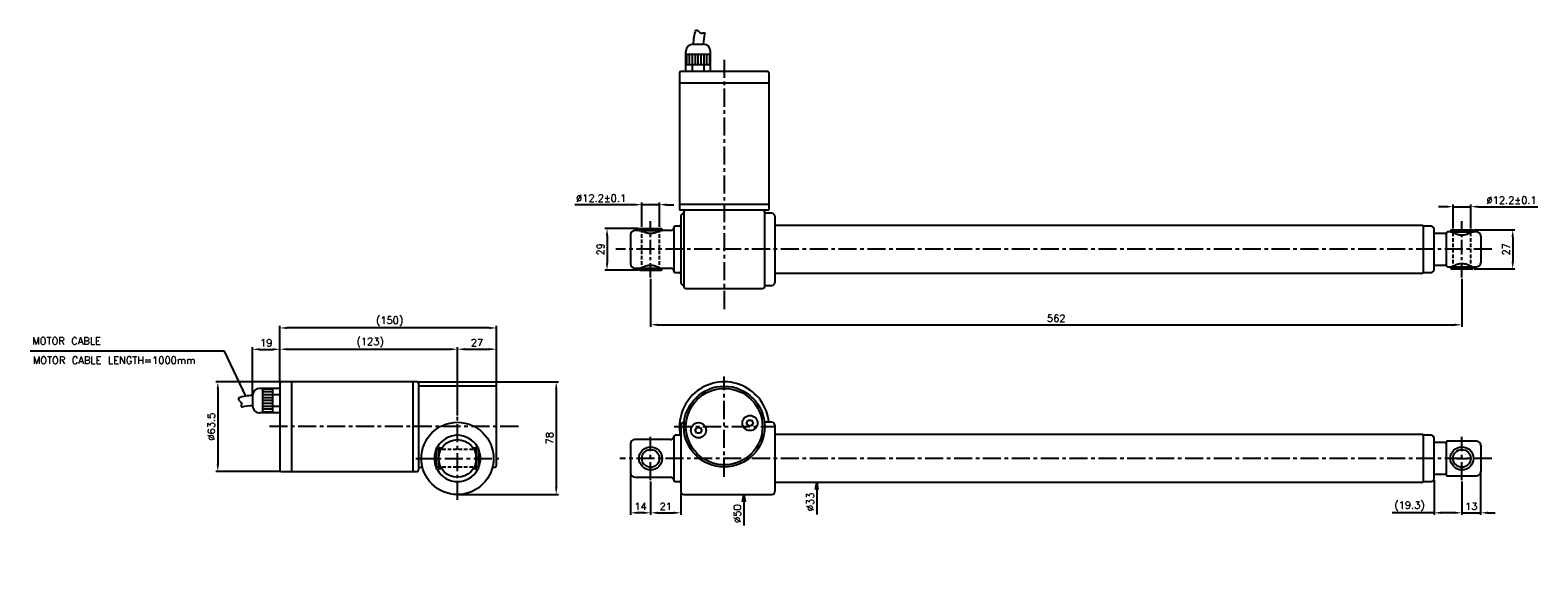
# Model space of a CAD drawing. Extents: x -172 to 873, y 62 to 433.
import ezdxf

# ---------------------------------------------------------------- set-up
doc = ezdxf.new("R2010")
doc.units = 0
doc.header["$LTSCALE"] = 10
doc.header["$MEASUREMENT"] = 0
doc.header["$PDMODE"] = 3
doc.linetypes.add('CENTER', pattern=[2, 1.25, -0.25, 0.25, -0.25])
doc.linetypes.add('HIDDEN', pattern=[0.375, 0.25, -0.125])
doc.layers.get('0').update_dxf_attribs({"linetype": 'CONTINUOUS'})
doc.layers.get('DEFPOINTS').update_dxf_attribs({"linetype": 'CONTINUOUS'})
for name, color, linetype in [('CE', 7, 'CENTER'), ('DIM', 7, 'CONTINUOUS'), ('HIDDEN', 7, 'HIDDEN')]:
    doc.layers.add(name, color=color, linetype=linetype)
doc.styles.get("Standard").update_dxf_attribs({"font": 'txt.shx'})
doc.dimstyles.new('FU-2D', dxfattribs={"dimtxt": 2, "dimasz": 2, "dimexe": 1.5, "dimexo": 1, "dimgap": 0.8, "dimtad": 1, "dimdec": 3, "dimtxsty": 'STANDARD', "dimblk1": 'OPEN', "dimblk2": 'OPEN', "dimsah": 1, "dimcen": -1.5, "dimclrd": 256, "dimclre": 256, "dimclrt": 256, "dimazin": 3, "dimtp": 0.3, "dimtfac": 0.8, "dimtmove": 0, "dimatfit": 3, "dimtolj": 1})

# ---------------------------------------------------------------- blocks, each defined once
blk = doc.blocks.new('_OPEN')
at = {"color": 0, "linetype": 'BYBLOCK'}
for p, q in [((-1, 0.17), (0, 0)), ((0, 0), (-1, -0.17)), ((0, 0), (-1, 0))]:
    blk.add_line(p, q, dxfattribs=at)
blk = doc.blocks.new('*D1')
at = {"layer": 'DEFPOINTS', "color": 0}
for p in [(322.6, 111.7), (342, 111.7), (339.4, 61.7)]:
    blk.add_point(p, dxfattribs=at)
at = {"layer": 'DIM'}
blk.add_line((322.6, 106.7), (322.6, 90.2), dxfattribs=at)
at = {"layer": 'DIM', "xscale": 5, "yscale": 5, "zscale": 5, "rotation": 90}
blk.add_blockref('_OPEN', (322.6, 111.7), dxfattribs=at)
at = {"layer": 'DIM', "insert": (318.1, 98.5), "char_height": 5, "attachment_point": 5, "rotation": 90}
blk.add_mtext('\\A1;%%c50', dxfattribs=at)
blk = doc.blocks.new('*D2')
at = {"layer": 'DEFPOINTS', "color": 0}
for p in [(344.8, 120.2), (373.1, 120.2), (344.8, 87.2)]:
    blk.add_point(p, dxfattribs=at)
at = {"layer": 'DIM'}
blk.add_line((373.1, 115.2), (373.1, 97.9), dxfattribs=at)
at = {"layer": 'DIM', "xscale": 5, "yscale": 5, "zscale": 5, "rotation": 90}
blk.add_blockref('_OPEN', (373.1, 120.2), dxfattribs=at)
at = {"layer": 'DIM', "insert": (368.6, 106.6), "char_height": 5, "attachment_point": 5, "rotation": 90}
blk.add_mtext('\\A1;%%c33', dxfattribs=at)
blk = doc.blocks.new('*D3')
at = {"layer": 'DEFPOINTS', "color": 0}
for p in [(258, 121.7), (279, 113.7), (279, 99.1)]:
    blk.add_point(p, dxfattribs=at)
at = {"layer": 'DIM'}
for p, q in [((258, 120.7), (258, 97.6)), ((279, 112.7), (279, 97.6)), ((263, 99.1), (274, 99.1))]:
    blk.add_line(p, q, dxfattribs=at)
for points in [[(263, 99.9), (263, 98.3), (258, 99.1)], [(274, 99.9), (274, 98.3), (279, 99.1)]]:
    blk.add_solid(points, dxfattribs=at)
at = {"layer": 'DIM', "insert": (268.5, 103.6), "char_height": 5, "attachment_point": 5}
blk.add_mtext('21', dxfattribs=at)
blk = doc.blocks.new('*D4')
at = {"layer": 'DEFPOINTS', "color": 0}
for p in [(244, 126.7), (258, 121.7), (244, 99.1)]:
    blk.add_point(p, dxfattribs=at)
at = {"layer": 'DIM'}
for p, q in [((244, 125.7), (244, 97.6)), ((258, 120.7), (258, 97.6)), ((253, 99.1), (249, 99.1))]:
    blk.add_line(p, q, dxfattribs=at)
for points in [[(249, 99.9), (249, 98.3), (244, 99.1)], [(253, 99.9), (253, 98.3), (258, 99.1)]]:
    blk.add_solid(points, dxfattribs=at)
at = {"layer": 'DIM', "insert": (251, 103.6), "char_height": 5, "attachment_point": 5}
blk.add_mtext('14', dxfattribs=at)
blk = doc.blocks.new('*D5')
at = {"layer": 'DEFPOINTS', "color": 0}
for p in [(833, 127.7), (820, 121.7), (833, 99.1)]:
    blk.add_point(p, dxfattribs=at)
at = {"layer": 'DIM'}
for p, q in [((833, 126.7), (833, 97.6)), ((820, 120.7), (820, 97.6)), ((815, 99.1), (810, 99.1)), ((820, 99.1), (833, 99.1)), ((838, 99.1), (843, 99.1))]:
    blk.add_line(p, q, dxfattribs=at)
for points in [[(815, 99.9), (815, 98.3), (820, 99.1)], [(838, 99.9), (838, 98.3), (833, 99.1)]]:
    blk.add_solid(points, dxfattribs=at)
at = {"layer": 'DIM', "insert": (826.5, 103.6), "char_height": 5, "attachment_point": 5}
blk.add_mtext('13', dxfattribs=at)
blk = doc.blocks.new('*D6')
at = {"layer": 'DEFPOINTS', "color": 0}
for p in [(800.7, 122.7), (820, 121.7), (820, 99.1)]:
    blk.add_point(p, dxfattribs=at)
at = {"layer": 'DIM'}
for p, q in [((800.7, 121.7), (800.7, 97.6)), ((820, 120.7), (820, 97.6)), ((800.7, 99.1), (771.7, 99.1)), ((815, 99.1), (805.7, 99.1))]:
    blk.add_line(p, q, dxfattribs=at)
for points in [[(805.7, 99.9), (805.7, 98.3), (800.7, 99.1)], [(815, 99.9), (815, 98.3), (820, 99.1)]]:
    blk.add_solid(points, dxfattribs=at)
at = {"layer": 'DIM', "insert": (783.7, 103.6), "char_height": 5, "attachment_point": 5}
blk.add_mtext('(19.3)', dxfattribs=at)
blk = doc.blocks.new('*D7')
at = {"layer": 'DEFPOINTS', "color": 0}
for p in [(827.5, 294.9), (827.5, 267.9), (855.2, 267.9)]:
    blk.add_point(p, dxfattribs=at)
at = {"layer": 'DIM'}
for p, q in [((828.5, 294.9), (856.7, 294.9)), ((855.2, 289.9), (855.2, 272.9)), ((828.5, 267.9), (856.7, 267.9))]:
    blk.add_line(p, q, dxfattribs=at)
for points in [[(854.4, 289.9), (856, 289.9), (855.2, 294.9)], [(854.4, 272.9), (856, 272.9), (855.2, 267.9)]]:
    blk.add_solid(points, dxfattribs=at)
at = {"layer": 'DIM', "insert": (850.7, 281.4), "char_height": 5, "attachment_point": 5, "rotation": 90}
blk.add_mtext('27', dxfattribs=at)
blk = doc.blocks.new('*D8')
at = {"layer": 'DEFPOINTS', "color": 0}
for p in [(826.1, 310.9), (813.9, 294.9), (826.1, 294.9)]:
    blk.add_point(p, dxfattribs=at)
at = {"layer": 'DIM'}
for p, q in [((808.9, 310.9), (803.9, 310.9)), ((813.9, 295.9), (813.9, 312.4)), ((813.9, 310.9), (826.1, 310.9)), ((826.1, 295.9), (826.1, 312.4)), ((831.1, 310.9), (872.6, 310.9))]:
    blk.add_line(p, q, dxfattribs=at)
for points in [[(808.9, 311.7), (808.9, 310.1), (813.9, 310.9)], [(831.1, 311.7), (831.1, 310.1), (826.1, 310.9)]]:
    blk.add_solid(points, dxfattribs=at)
at = {"layer": 'DIM', "insert": (854.4, 315.4), "char_height": 5, "attachment_point": 5}
blk.add_mtext('%%c12.2%%p0.1', dxfattribs=at)
blk = doc.blocks.new('*D9')
at = {"layer": 'DEFPOINTS', "color": 0}
for p in [(264.1, 312.3), (251.9, 295.9), (264.1, 295.9)]:
    blk.add_point(p, dxfattribs=at)
at = {"layer": 'DIM'}
for p, q in [((251.9, 296.9), (251.9, 313.8)), ((264.1, 296.9), (264.1, 313.8)), ((246.9, 312.3), (205.4, 312.3)), ((264.1, 312.3), (251.9, 312.3)), ((269.1, 312.3), (274.1, 312.3))]:
    blk.add_line(p, q, dxfattribs=at)
for points in [[(246.9, 313.1), (246.9, 311.5), (251.9, 312.3)], [(269.1, 313.1), (269.1, 311.5), (264.1, 312.3)]]:
    blk.add_solid(points, dxfattribs=at)
at = {"layer": 'DIM', "insert": (223.7, 316.8), "char_height": 5, "attachment_point": 5}
blk.add_mtext('%%c12.2%%p0.1', dxfattribs=at)
blk = doc.blocks.new('*D10')
at = {"layer": 'DEFPOINTS', "color": 0}
for p in [(250.5, 295.9), (227.8, 266.9), (250.5, 266.9)]:
    blk.add_point(p, dxfattribs=at)
at = {"layer": 'DIM'}
for p, q in [((249.5, 295.9), (226.3, 295.9)), ((227.8, 290.9), (227.8, 271.9)), ((249.5, 266.9), (226.3, 266.9))]:
    blk.add_line(p, q, dxfattribs=at)
for points in [[(227, 290.9), (228.6, 290.9), (227.8, 295.9)], [(227, 271.9), (228.6, 271.9), (227.8, 266.9)]]:
    blk.add_solid(points, dxfattribs=at)
at = {"layer": 'DIM', "insert": (223.3, 281.4), "char_height": 5, "attachment_point": 5, "rotation": 90}
blk.add_mtext('29', dxfattribs=at)
blk = doc.blocks.new('*D11')
at = {"layer": 'DEFPOINTS', "color": 0}
for p in [(2.2, 189.7), (-41.8, 127.7), (2.2, 127.7)]:
    blk.add_point(p, dxfattribs=at)
at = {"layer": 'DIM'}
for p, q in [((1.2, 189.7), (-43.3, 189.7)), ((-41.8, 184.7), (-41.8, 132.7)), ((1.2, 127.7), (-43.3, 127.7))]:
    blk.add_line(p, q, dxfattribs=at)
for points in [[(-42.6, 184.7), (-41, 184.7), (-41.8, 189.7)], [(-42.6, 132.7), (-41, 132.7), (-41.8, 127.7)]]:
    blk.add_solid(points, dxfattribs=at)
at = {"layer": 'DIM', "insert": (-46.3, 158.7), "char_height": 5, "attachment_point": 5, "rotation": 90}
blk.add_mtext('%%c63.5', dxfattribs=at)
blk = doc.blocks.new('*D12')
at = {"layer": 'DEFPOINTS', "color": 0}
for p in [(1.2, 212.2), (1.2, 188.7), (-17.8, 180.2)]:
    blk.add_point(p, dxfattribs=at)
at = {"layer": 'DIM'}
for p, q in [((-17.8, 181.2), (-17.8, 213.7)), ((-12.8, 212.2), (-3.8, 212.2)), ((1.2, 189.7), (1.2, 213.7))]:
    blk.add_line(p, q, dxfattribs=at)
for points in [[(-12.8, 213), (-12.8, 211.4), (-17.8, 212.2)], [(-3.8, 213), (-3.8, 211.4), (1.2, 212.2)]]:
    blk.add_solid(points, dxfattribs=at)
at = {"layer": 'DIM', "insert": (-8.3, 216.7), "char_height": 5, "attachment_point": 5}
blk.add_mtext('19', dxfattribs=at)
blk = doc.blocks.new('*D13')
at = {"layer": 'DEFPOINTS', "color": 0}
for p in [(124.2, 212.3), (1.2, 188.7), (124.2, 165.5)]:
    blk.add_point(p, dxfattribs=at)
at = {"layer": 'DIM'}
for p, q in [((1.2, 189.7), (1.2, 213.8)), ((6.2, 212.3), (119.2, 212.3)), ((124.2, 166.5), (124.2, 213.8))]:
    blk.add_line(p, q, dxfattribs=at)
for points in [[(6.2, 213.1), (6.2, 211.5), (1.2, 212.3)], [(119.2, 213.1), (119.2, 211.5), (124.2, 212.3)]]:
    blk.add_solid(points, dxfattribs=at)
at = {"layer": 'DIM', "insert": (63.7, 216.8), "char_height": 5, "attachment_point": 5}
blk.add_mtext('(123)', dxfattribs=at)
blk = doc.blocks.new('*D14')
at = {"layer": 'DEFPOINTS', "color": 0}
for p in [(151.2, 212.3), (151.2, 185.7), (124.2, 165.5)]:
    blk.add_point(p, dxfattribs=at)
at = {"layer": 'DIM'}
for p, q in [((124.2, 166.5), (124.2, 213.8)), ((129.2, 212.3), (146.2, 212.3)), ((151.2, 186.7), (151.2, 213.8))]:
    blk.add_line(p, q, dxfattribs=at)
for points in [[(129.2, 213.1), (129.2, 211.5), (124.2, 212.3)], [(146.2, 213.1), (146.2, 211.5), (151.2, 212.3)]]:
    blk.add_solid(points, dxfattribs=at)
at = {"layer": 'DIM', "insert": (137.7, 216.8), "char_height": 5, "attachment_point": 5}
blk.add_mtext('27', dxfattribs=at)
blk = doc.blocks.new('*D15')
at = {"layer": 'DEFPOINTS', "color": 0}
for p in [(1.2, 227), (1.2, 188.7), (151.2, 185.7)]:
    blk.add_point(p, dxfattribs=at)
at = {"layer": 'DIM'}
for p, q in [((1.2, 189.7), (1.2, 228.5)), ((146.2, 227), (6.2, 227)), ((151.2, 186.7), (151.2, 228.5))]:
    blk.add_line(p, q, dxfattribs=at)
for points in [[(6.2, 227.8), (6.2, 226.2), (1.2, 227)], [(146.2, 227.8), (146.2, 226.2), (151.2, 227)]]:
    blk.add_solid(points, dxfattribs=at)
at = {"layer": 'DIM', "insert": (77.2, 231.5), "char_height": 5, "attachment_point": 5}
blk.add_mtext('(150)', dxfattribs=at)
blk = doc.blocks.new('*D16')
at = {"layer": 'DEFPOINTS', "color": 0}
for p in [(96.2, 189.7), (124.2, 111.7), (192.6, 111.7)]:
    blk.add_point(p, dxfattribs=at)
at = {"layer": 'DIM'}
for p, q in [((97.2, 189.7), (194.1, 189.7)), ((192.6, 184.7), (192.6, 116.7)), ((125.2, 111.7), (194.1, 111.7))]:
    blk.add_line(p, q, dxfattribs=at)
for points in [[(191.8, 184.7), (193.4, 184.7), (192.6, 189.7)], [(191.8, 116.7), (193.4, 116.7), (192.6, 111.7)]]:
    blk.add_solid(points, dxfattribs=at)
at = {"layer": 'DIM', "insert": (188.1, 150.7), "char_height": 5, "attachment_point": 5, "rotation": 90}
blk.add_mtext('78', dxfattribs=at)
blk = doc.blocks.new('*D17')
at = {"layer": 'DEFPOINTS', "color": 0}
for p in [(258, 261.9), (820, 261.9), (820, 229.2)]:
    blk.add_point(p, dxfattribs=at)
at = {"layer": 'DIM'}
for p, q in [((258, 260.9), (258, 227.7)), ((820, 260.9), (820, 227.7)), ((263, 229.2), (815, 229.2))]:
    blk.add_line(p, q, dxfattribs=at)
for points in [[(263, 230), (263, 228.4), (258, 229.2)], [(815, 230), (815, 228.4), (820, 229.2)]]:
    blk.add_solid(points, dxfattribs=at)
at = {"layer": 'DIM', "insert": (539, 233.7), "char_height": 5, "attachment_point": 5}
blk.add_mtext('562', dxfattribs=at)

msp = doc.modelspace()

# ---------------------------------------------------------------- linework, layer by layer
for p, q in [((282.5101, 409.4135), (282.5101, 418.4135)), ((287.5101, 423.4135), (294.5101, 423.4135)), ((299.5101, 409.4135), (299.5101, 418.4135)), ((282.5101, 416.4135), (299.5101, 416.4135)), ((282.5101, 409.4135), (299.5101, 409.4135)), ((282.5101, 404.4135), (282.5101, 409.4135)), ((283.0101, 409.4135), (283.0101, 416.4135)), ((285.0101, 409.4135), (285.0101, 416.4135)), ((287.0101, 409.4135), (287.0101, 416.4135)), ((287.0101, 404.4135), (287.0101, 409.4135)), ((289.0101, 409.4135), (289.0101, 416.4135)), ((291.0101, 409.4135), (291.0101, 416.4135)), ((293.0101, 409.4135), (293.0101, 416.4135)), ((295.0101, 409.4135), (295.0101, 416.4135)), ((295.0101, 404.4135), (295.0101, 409.4135)), ((297.0101, 409.4135), (297.0101, 416.4135)), ((299.0101, 409.4135), (299.0101, 416.4135)), ((299.5101, 404.4135), (299.5101, 409.4135)), ((278.0101, 403.4135), (278.0101, 309.4135)), ((339.0101, 404.4135), (279.0101, 404.4135)), ((339.0101, 404.4135), (279.0101, 404.4135)), ((340.0101, 309.4135), (340.0101, 403.4135)), ((340.0101, 396.4135), (278.0101, 396.4135)), ((340.0101, 312.4135), (278.0101, 312.4135)), ((339.0101, 308.4135), (279.0101, 308.4135)), ((279.0101, 304.4135), (279.0101, 258.4135)), ((281.0101, 307.4135), (281.0101, 255.4135)), ((342.0101, 306.4135), (337.0074, 306.4135)), ((337.0101, 255.4135), (337.0101, 307.4135)), ((344.0101, 304.4135), (344.0101, 258.4135)), ((250.0101, 294.4135), (247.0101, 294.4135)), ((250.5101, 295.9135), (250.0101, 295.4135)), ((250.0101, 295.4135), (250.0101, 294.4135)), ((250.0101, 294.4135), (258.0101, 294.4135)), ((250.5101, 295.9135), (258.0101, 295.9135)), ((258.0101, 295.9135), (265.5101, 295.9135)), ((258.0101, 294.4135), (266.0101, 294.4135)), ((266.0101, 295.4135), (265.5101, 295.9135)), ((266.0101, 294.4135), (266.0101, 295.4135)), ((272.0101, 294.4135), (266.0101, 294.4135)), ((274.0101, 296.4135), (274.0101, 266.4135)), ((278.0101, 297.4135), (275.0101, 297.4135)), ((344.0101, 301.6135), (344.0007, 301.623)), ((793.0101, 297.9135), (344.0101, 297.9135)), ((793.5101, 297.4135), (793.0101, 297.9135)), ((793.5101, 281.4135), (793.5101, 297.4135)), ((798.7101, 297.4135), (793.5101, 297.4135)), ((800.7101, 281.4135), (800.7101, 295.4135)), ((813.0101, 293.4135), (810.0101, 293.4135)), ((812.5101, 294.9135), (812.0101, 294.4135)), ((812.0101, 294.4135), (812.0101, 293.4135)), ((812.0101, 293.4135), (820.0101, 293.4135)), ((812.5101, 294.9135), (820.0101, 294.9135)), ((820.0101, 294.9135), (827.5101, 294.9135)), ((820.0101, 293.4135), (828.0101, 293.4135)), ((830.0101, 293.4135), (827.0101, 293.4135)), ((828.0101, 294.4135), (827.5101, 294.9135)), ((828.0101, 293.4135), (828.0101, 294.4135)), ((244.0101, 291.4135), (244.0101, 271.4135)), ((808.5101, 292.4135), (800.7101, 292.4135)), ((809.0101, 291.9135), (808.5101, 292.4135)), ((809.0101, 292.4135), (809.0101, 270.4135)), ((833.0101, 290.4135), (833.0101, 272.4135)), ((793.5101, 265.4135), (793.5101, 281.4135)), ((800.7101, 267.4135), (800.7101, 281.4135)), ((247.0101, 268.4135), (250.0101, 268.4135)), ((250.0101, 268.4135), (250.0101, 267.4135)), ((250.0101, 268.4135), (258.0101, 268.4135)), ((250.0101, 267.4135), (250.5101, 266.9135)), ((250.5101, 266.9135), (258.0101, 266.9135)), ((258.0101, 268.4135), (266.0101, 268.4135)), ((258.0101, 266.9135), (265.5101, 266.9135)), ((265.5101, 266.9135), (266.0101, 267.4135)), ((266.0101, 268.4135), (272.0101, 268.4135)), ((266.0101, 267.4135), (266.0101, 268.4135)), ((275.0101, 265.4135), (278.0101, 265.4135)), ((344.0002, 261.2036), (344.0101, 261.2135)), ((344.0101, 264.9135), (793.0101, 264.9135)), ((793.0101, 264.9135), (793.5101, 265.4135)), ((793.5101, 265.4135), (798.7101, 265.4135)), ((800.7101, 270.4135), (808.5101, 270.4135)), ((808.5101, 270.4135), (809.0101, 270.9135)), ((810.0101, 269.4135), (813.0101, 269.4135)), ((812.0101, 269.4135), (812.0101, 268.4135)), ((812.0101, 269.4135), (820.0101, 269.4135)), ((812.0101, 268.4135), (812.5101, 267.9135)), ((812.5101, 267.9135), (820.0101, 267.9135)), ((820.0101, 269.4135), (828.0101, 269.4135)), ((820.0101, 267.9135), (827.5101, 267.9135)), ((827.5101, 267.9135), (828.0101, 268.4135)), ((828.0101, 269.4135), (830.0101, 269.4135)), ((828.0101, 268.4135), (828.0101, 269.4135)), ((282.0101, 254.4135), (336.0101, 254.4135)), ((337.0074, 256.4135), (342.0101, 256.4135)), ((1.1833, 188.727), (1.1833, 128.727)), ((96.1833, 189.727), (2.1833, 189.727)), ((9.1833, 189.727), (9.1833, 127.727)), ((93.1833, 189.727), (93.1833, 127.727)), ((97.1833, 188.727), (97.1833, 154.5518)), ((-17.8167, 180.227), (-17.8167, 173.227)), ((-3.8167, 185.227), (-12.8167, 185.227)), ((-10.8167, 185.227), (-10.8167, 168.227)), ((-3.8167, 184.727), (-10.8167, 184.727)), ((-3.8167, 182.727), (-10.8167, 182.727)), ((-3.8167, 180.727), (-10.8167, 180.727)), ((-3.8167, 178.727), (-10.8167, 178.727)), ((1.1833, 185.227), (-3.8167, 185.227)), ((-3.8167, 185.227), (-3.8167, 168.227)), ((-3.8167, 185.227), (-3.8167, 168.227)), ((1.1833, 180.727), (-3.8167, 180.727)), ((150.1833, 186.727), (98.1833, 186.727)), ((151.1833, 131.727), (151.1833, 185.727)), ((-3.8167, 168.227), (-12.8167, 168.227)), ((-3.8167, 176.727), (-10.8167, 176.727)), ((-3.8167, 174.727), (-10.8167, 174.727)), ((-3.8167, 172.727), (-10.8167, 172.727)), ((-3.8167, 170.727), (-10.8167, 170.727)), ((-3.8167, 168.727), (-10.8167, 168.727)), ((1.1833, 172.727), (-3.8167, 172.727)), ((1.1833, 168.227), (-3.8167, 168.227)), ((279.0101, 159.727), (279.0101, 113.727)), ((281.1676, 161.727), (281.0101, 161.727)), ((288.8759, 156.2219), (290.0306, 158.2219)), ((290.0306, 158.2219), (292.34, 158.2219)), ((292.34, 158.2219), (293.4947, 156.2219)), ((324.5256, 161.2321), (325.6803, 163.2321)), ((325.6803, 159.2321), (324.5256, 161.2321)), ((325.6803, 163.2321), (327.9897, 163.2321)), ((327.9897, 159.2321), (325.6803, 159.2321)), ((327.9897, 163.2321), (329.1444, 161.2321)), ((329.1444, 161.2321), (327.9897, 159.2321)), ((342.0101, 161.727), (336.849, 161.727)), ((336.9931, 157.727), (336.9889, 157.727)), ((344.0101, 156.927), (344.0007, 156.9364)), ((344.0101, 159.727), (344.0101, 113.727)), ((97.1833, 154.5518), (97.1833, 128.727)), ((244.0101, 146.727), (244.0101, 126.727)), ((272.0101, 149.727), (247.0101, 149.727)), ((274.0101, 151.727), (274.0101, 121.727)), ((278.0101, 152.727), (275.0101, 152.727)), ((290.0306, 154.2219), (288.8759, 156.2219)), ((292.34, 154.2219), (290.0306, 154.2219)), ((293.4947, 156.2219), (292.34, 154.2219)), ((335.0101, 148.3375), (335.0101, 148.3423)), ((335.8101, 150.6218), (335.8101, 150.6338)), ((344.0041, 153.4831), (344.0101, 153.477)), ((793.0101, 153.227), (344.0101, 153.227)), ((793.5101, 152.727), (793.0101, 153.227)), ((793.5101, 120.727), (793.5101, 152.727)), ((798.7101, 152.727), (793.5101, 152.727)), ((800.7101, 122.727), (800.7101, 150.727)), ((808.5101, 147.727), (800.7101, 147.727)), ((809.0101, 147.227), (808.5101, 147.727)), ((809.0101, 147.727), (809.0101, 136.727)), ((830.0101, 148.727), (810.0101, 148.727)), ((110.1833, 144.727), (109.6833, 144.227)), ((109.6833, 129.227), (109.6833, 144.227)), ((111.1833, 144.727), (110.1833, 144.727)), ((111.1833, 136.828), (111.1833, 144.727)), ((113.2265, 143.727), (111.1833, 143.727)), ((111.1833, 128.727), (111.1833, 136.6268)), ((135.1378, 143.727), (135.1374, 143.727)), ((137.1833, 143.727), (135.1378, 143.727)), ((138.1833, 144.727), (137.1833, 144.727)), ((137.1833, 128.727), (137.1833, 144.727)), ((138.6833, 144.227), (138.1833, 144.727)), ((138.6833, 129.227), (138.6833, 144.227)), ((291.0101, 137.288), (291.0101, 137.288)), ((330.0101, 140.2112), (330.0101, 140.2076)), ((333.0101, 144.2971), (333.0101, 144.3064)), ((333.5101, 145.1723), (333.5101, 145.1733)), ((809.0101, 136.727), (809.0101, 125.727)), ((833.0101, 145.727), (833.0101, 136.727)), ((833.0101, 136.727), (833.0101, 127.727)), ((2.1833, 127.727), (96.1833, 127.727)), ((98.1833, 130.727), (99.9114, 130.727)), ((109.6833, 129.227), (110.1833, 128.727)), ((110.1833, 128.727), (111.1833, 128.727)), ((111.1833, 129.727), (113.2285, 129.727)), ((135.1354, 129.727), (135.1378, 129.727)), ((135.1378, 129.727), (137.1833, 129.727)), ((137.1833, 128.727), (138.1833, 128.727)), ((138.1833, 128.727), (138.6833, 129.227)), ((148.4527, 130.727), (150.1833, 130.727)), ((321.0101, 133.4291), (321.0101, 133.4288)), ((800.7101, 125.727), (808.5101, 125.727)), ((808.5101, 125.727), (809.0101, 126.227)), ((247.0101, 123.727), (272.0101, 123.727)), ((275.0101, 120.727), (278.0101, 120.727)), ((344.0002, 116.5171), (344.0101, 116.527)), ((344.0101, 119.977), (344.0039, 119.9707)), ((344.0101, 120.227), (793.0101, 120.227)), ((793.0101, 120.227), (793.5101, 120.727)), ((793.5101, 120.727), (798.7101, 120.727)), ((810.0101, 124.727), (830.0101, 124.727)), ((281.0101, 111.727), (342.0101, 111.727))]:
    msp.add_line(p, q)
for centre, radius in [((309.0101, 158.727), 28), ((309.0101, 158.727), 26.5), ((124.1833, 136.727), 25), ((291.1853, 156.2219), 5.25), ((326.835, 161.2321), 5.25), ((124.1833, 136.727), 13), ((258.0101, 136.727), 8), ((258.0101, 136.727), 6.1), ((820.0101, 136.727), 8), ((820.0101, 136.727), 6.1)]:
    msp.add_circle(centre, radius)
for centre, radius, start, end in [((320.9961, 422.5641), 33.4967, 161.8094251, 178.5469513), ((327.9961, 422.5641), 33.4967, 165.7246332, 178.5469513), ((287.5101, 418.4135), 5, 90, 180), ((294.5101, 418.4135), 5, 0, 90), ((279.0101, 403.4135), 1, 90, 180), ((339.0101, 403.4135), 1, 0, 90), ((279.0101, 309.4135), 1, 180, 270), ((281.0101, 304.4135), 2, 90.0799032, 180), ((282.0101, 307.4135), 1, 90, 180), ((336.0101, 307.4135), 1, 0, 90), ((339.0101, 309.4135), 1, 270, 0), ((342.0101, 304.4135), 2, 0, 90), ((247.0101, 291.4135), 3, 90, 180), ((272.0101, 296.4135), 2, 270, 0), ((275.0101, 296.4135), 1, 90, 180), ((278.0101, 298.4135), 1, 270, 0), ((798.7101, 295.4135), 2, 0, 90), ((810.0101, 292.4135), 1, 90, 180), ((830.0101, 290.4135), 3, 0, 90), ((830.0101, 272.4135), 3, 270, 0), ((247.0101, 271.4135), 3, 180, 270), ((272.0101, 266.4135), 2, 0, 90), ((275.0101, 266.4135), 1, 180, 270), ((278.0101, 264.4135), 1, 360, 90), ((798.7101, 267.4135), 2, 270, 0), ((810.0101, 270.4135), 1, 180, 270), ((281.0101, 258.4135), 2, 180, 269.9200968), ((282.0101, 255.4135), 1, 180, 270), ((336.0101, 255.4135), 1, 270, 0), ((342.0101, 258.4135), 2, 270, 0), ((2.1833, 188.727), 1, 90, 180), ((96.1833, 188.727), 1, 0, 90), ((309.0101, 158.727), 31, 5.5605602, 188), ((-16.9673, 146.741), 33.4967, 91.4530487, 108.1905749), ((-12.8167, 180.227), 5, 90, 180), ((98.1833, 185.727), 1, 90, 180), ((150.1833, 185.727), 1, 0, 90), ((-16.9673, 139.741), 33.4967, 91.4530487, 104.2753668), ((-12.8167, 173.227), 5, 180, 270), ((281.0101, 159.727), 2, 90, 180), ((291.1853, 156.2219), 2.15, 129.1685364, 129.2085306), ((291.1853, 156.2219), 2.15, 110.9673364, 110.9976753), ((291.1853, 156.2219), 2.15, 69.0023247, 69.0326636), ((326.835, 161.2321), 2.15, 188.6333629, 188.6425483), ((326.835, 161.2321), 2.15, 170.7914694, 170.8314636), ((326.835, 161.2321), 2.15, 129.1685364, 129.2085306), ((326.835, 161.2321), 2.15, 231.3574517, 231.3666371), ((326.835, 161.2321), 2.15, 110.9673364, 110.9976753), ((326.835, 161.2321), 2.15, 69.0023247, 69.0326636), ((342.0101, 159.727), 2, 0, 90), ((124.1833, 136.727), 16, 30.0095525, 149.9904475), ((247.0101, 146.727), 3, 90, 180), ((272.0101, 151.727), 2, 270, 0), ((275.0101, 151.727), 1, 90, 180), ((278.0101, 153.727), 1, 270, 0), ((309.0101, 158.727), 31, 188, 190.8346314), ((291.1853, 156.2219), 2.15, 188.6333629, 188.6425483), ((291.1853, 156.2219), 2.15, 170.7914694, 170.8314636), ((291.1853, 156.2219), 2.15, 231.3574517, 231.3666371), ((798.7101, 150.727), 2, 0, 90), ((810.0101, 147.727), 1, 90, 180), ((830.0101, 145.727), 3, 0, 90), ((124.1833, 136.727), 16, 154.8453889, 205.1740763), ((124.1833, 136.727), 16, 334.8245095, 25.159825), ((2.1833, 128.727), 1, 180, 270), ((96.1833, 128.727), 1, 270, 0), ((98.1833, 131.727), 1, 180, 270), ((124.1833, 136.727), 16, 209.9904484, 270), ((124.1833, 136.727), 16, 270, 330.0095516), ((150.1833, 131.727), 1, 270, 0), ((247.0101, 126.727), 3, 180, 270), ((810.0101, 125.727), 1, 180, 270), ((830.0101, 127.727), 3, 270, 0), ((272.0101, 121.727), 2, 0, 90), ((275.0101, 121.727), 1, 180, 270), ((278.0101, 119.727), 1, 360, 90), ((798.7101, 122.727), 2, 270, 0), ((281.0101, 113.727), 2, 180, 270), ((342.0101, 113.727), 2, 270, 0)]:
    msp.add_arc(centre, radius, start, end)
for points, knots in [([(289.1734, 433.0211), (289.488, 433.0513), (290.2177, 433.0216), (291.3454, 432.5122), (292.0116, 431.0081), (293.6103, 431.0291), (294.9702, 431.3439), (295.3689, 431.0682), (295.5337, 430.8239)], [3.067348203, 3.067348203, 3.067348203, 3.067348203, 4.042553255, 5.321502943, 6.51521063, 8.557803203, 9.401581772, 10.436295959, 10.436295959, 10.436295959, 10.436295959]), ([(265.0101, 294.4135), (265.0101, 294.4135), (264.9662, 294.3897), (264.7844, 294.2932), (264.6466, 294.2205), (264.2863, 294.0376), (264.0635, 293.9272), (263.5529, 293.6883), (263.2649, 293.56), (262.6537, 293.3083), (262.3079, 293.1755), (261.5532, 292.9212), (261.1442, 292.7999), (260.2859, 292.5941), (259.8358, 292.5099), (258.9235, 292.3967), (258.4612, 292.368), (257.5591, 292.368), (257.0968, 292.3967), (256.1845, 292.5099), (255.7344, 292.5941), (254.8761, 292.7999), (254.4671, 292.9212), (253.7124, 293.1755), (253.3666, 293.3083), (252.7554, 293.56), (252.4674, 293.6883), (251.9568, 293.9272), (251.734, 294.0376), (251.3737, 294.2205), (251.2359, 294.2932), (251.0541, 294.3897), (251.0101, 294.4135), (251.0101, 294.4135)], [10.803744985, 10.803744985, 10.803744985, 10.803744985, 12.151614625, 12.151614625, 13.499484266, 13.499484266, 14.847353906, 14.847353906, 16.195223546, 16.195223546, 17.548290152, 17.548290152, 18.901356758, 18.901356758, 20.254423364, 20.254423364, 21.60748997, 21.60748997, 22.960556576, 22.960556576, 24.313623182, 24.313623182, 25.666689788, 25.666689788, 27.019756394, 27.019756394, 28.367626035, 28.367626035, 29.715495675, 29.715495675, 31.063365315, 31.063365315, 32.411234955, 32.411234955, 32.411234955, 32.411234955]), ([(820.0101, 291.1603), (819.5564, 291.1603), (819.0925, 291.193), (818.1787, 291.3206), (817.7287, 291.4153), (816.8716, 291.6449), (816.4637, 291.7796), (815.7108, 292.0607), (815.3659, 292.2068), (814.7566, 292.4827), (814.4694, 292.623), (813.9593, 292.8837), (813.7364, 293.0039), (813.3755, 293.2032), (813.2372, 293.2823), (813.0545, 293.3875), (813.0101, 293.4135), (813.0101, 293.4135)], [0, 0, 0, 0, 1.361137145, 1.361137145, 2.722274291, 2.722274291, 4.083411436, 4.083411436, 5.444548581, 5.444548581, 6.798031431, 6.798031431, 8.15151428, 8.15151428, 9.504997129, 9.504997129, 10.858479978, 10.858479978, 10.858479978, 10.858479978]), ([(827.0101, 293.4135), (827.0101, 293.4135), (826.9658, 293.3875), (826.7831, 293.2823), (826.6448, 293.2032), (826.2839, 293.0039), (826.061, 292.8837), (825.5509, 292.623), (825.2637, 292.4827), (824.6544, 292.2068), (824.3095, 292.0607), (823.5566, 291.7796), (823.1486, 291.6449), (822.2916, 291.4153), (821.8416, 291.3206), (820.9278, 291.193), (820.4639, 291.1603), (820.0101, 291.1603)], [32.575439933, 32.575439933, 32.575439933, 32.575439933, 33.928922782, 33.928922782, 35.282405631, 35.282405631, 36.635888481, 36.635888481, 37.98937133, 37.98937133, 39.350508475, 39.350508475, 40.71164562, 40.71164562, 42.072782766, 42.072782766, 43.433919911, 43.433919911, 43.433919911, 43.433919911]), ([(813.0102, 269.4136), (813.0106, 269.4138), (813.0549, 269.4398), (813.2372, 269.5448), (813.3755, 269.6239), (813.7364, 269.8232), (813.9593, 269.9434), (814.4694, 270.2041), (814.7566, 270.3444), (815.3659, 270.6203), (815.7108, 270.7664), (816.4637, 271.0475), (816.8716, 271.1822), (817.7287, 271.4118), (818.1787, 271.5065), (819.0925, 271.6341), (819.5564, 271.6668), (820.0101, 271.6668)], [32.582154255, 32.582154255, 32.582154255, 32.582154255, 33.928922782, 33.928922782, 35.282405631, 35.282405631, 36.635888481, 36.635888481, 37.98937133, 37.98937133, 39.350508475, 39.350508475, 40.71164562, 40.71164562, 42.072782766, 42.072782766, 43.433919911, 43.433919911, 43.433919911, 43.433919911]), ([(820.0101, 271.6668), (820.4639, 271.6668), (820.9278, 271.6341), (821.8416, 271.5065), (822.2916, 271.4118), (823.1486, 271.1822), (823.5566, 271.0475), (824.3095, 270.7664), (824.6544, 270.6203), (825.2637, 270.3444), (825.5509, 270.2041), (826.061, 269.9434), (826.2839, 269.8232), (826.6448, 269.6239), (826.7831, 269.5448), (826.9654, 269.4398), (827.0097, 269.4138), (827.0101, 269.4136)], [0, 0, 0, 0, 1.361137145, 1.361137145, 2.722274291, 2.722274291, 4.083411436, 4.083411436, 5.444548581, 5.444548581, 6.798031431, 6.798031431, 8.15151428, 8.15151428, 9.504997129, 9.504997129, 10.851755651, 10.851755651, 10.851755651, 10.851755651]), ([(251.0102, 268.4136), (251.0106, 268.4138), (251.0546, 268.4377), (251.2359, 268.5339), (251.3737, 268.6066), (251.734, 268.7895), (251.9568, 268.8999), (252.4674, 269.1387), (252.7554, 269.2671), (253.3666, 269.5188), (253.7124, 269.6516), (254.4671, 269.9059), (254.8761, 270.0272), (255.7344, 270.233), (256.1845, 270.3172), (257.0968, 270.4304), (257.5591, 270.4591), (258.4612, 270.4591), (258.9235, 270.4304), (259.8358, 270.3172), (260.2859, 270.233), (261.1442, 270.0272), (261.5532, 269.9059), (262.3079, 269.6516), (262.6537, 269.5188), (263.2649, 269.2671), (263.5529, 269.1387), (264.0635, 268.8999), (264.2863, 268.7895), (264.6466, 268.6066), (264.7844, 268.5339), (264.9657, 268.4377), (265.0097, 268.4138), (265.0101, 268.4136)], [10.811030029, 10.811030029, 10.811030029, 10.811030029, 12.151614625, 12.151614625, 13.499484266, 13.499484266, 14.847353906, 14.847353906, 16.195223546, 16.195223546, 17.548290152, 17.548290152, 18.901356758, 18.901356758, 20.254423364, 20.254423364, 21.60748997, 21.60748997, 22.960556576, 22.960556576, 24.313623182, 24.313623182, 25.666689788, 25.666689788, 27.019756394, 27.019756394, 28.367626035, 28.367626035, 29.715495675, 29.715495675, 31.063365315, 31.063365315, 32.403938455, 32.403938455, 32.403938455, 32.403938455]), ([(-27.4242, 178.5637), (-27.4544, 178.2491), (-27.4247, 177.5195), (-26.9153, 176.3917), (-25.4112, 175.7255), (-25.4322, 174.1268), (-25.747, 172.7669), (-25.4713, 172.3683), (-25.227, 172.2034)], [3.067348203, 3.067348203, 3.067348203, 3.067348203, 4.042553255, 5.321502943, 6.51521063, 8.557803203, 9.401581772, 10.436295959, 10.436295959, 10.436295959, 10.436295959])]:
    msp.add_open_spline(points, degree=3, knots=knots)
at = {"layer": 'CE', "color": 2}
for p, q in [((309.0101, 412.6135), (309.0101, 239.2135)), ((840.7157, 281.4135), (234.0101, 281.4135)), ((309.0101, 123.977), (309.0101, 193.477)), ((166.3833, 158.727), (-7.0167, 158.727)), ((124.1833, 107.977), (124.1833, 165.477)), ((274.2601, 158.727), (343.7601, 158.727)), ((258.0101, 121.727), (258.0101, 151.727)), ((820.0101, 121.727), (820.0101, 151.727)), ((95.4333, 136.727), (152.9333, 136.727)), ((840.7157, 136.727), (236.7303, 136.727))]:
    msp.add_line(p, q, dxfattribs=at)
at = {"layer": 'CE', "color": 2, "ltscale": 0.8}
for p, q in [((258.0101, 261.9135), (258.0101, 300.9135)), ((820.0101, 261.9135), (820.0101, 300.9135)), ((820.0101, 261.9135), (820.0101, 300.9135))]:
    msp.add_line(p, q, dxfattribs=at)
at = {"layer": 'CE'}
msp.add_line((816.2601, 136.727), (823.7601, 136.727), dxfattribs=at)
at = {"layer": 'DIM'}
msp.add_line((-37.2601, 211.0098), (-171.8102, 211.0098), dxfattribs=at)
at = {"layer": 'HIDDEN', "color": 1}
for p, q in [((251.9101, 266.9135), (251.9101, 295.9135)), ((264.1101, 266.9135), (264.1101, 295.9135)), ((813.9101, 267.9135), (813.9101, 294.9135)), ((826.1101, 267.9135), (826.1101, 294.9135)), ((138.6833, 142.827), (109.6833, 142.827)), ((138.6833, 130.627), (109.6833, 130.627))]:
    msp.add_line(p, q, dxfattribs=at)

# ---------------------------------------------------------------- texts
at = {"layer": 'DIM'}
for s, p in [('MOTOR CABLE', (-170.3005, 215.5186)), ('MOTOR CABLE LENGTH=1000mm', (-169.945, 202.1514))]:
    msp.add_text(s, height=5, dxfattribs=at).set_placement(p)

# ---------------------------------------------------------------- dimensions: what is measured, and where the dimension line sits
for base, p1, p2, text, picture, middle in [((264.1101, 312.3128), (251.9101, 295.9135), (264.1101, 295.9135), '%%c<>%%p0.1', '*D9', (223.6601, 312.3128)), ((826.1101, 310.8961), (813.9101, 294.9135), (826.1101, 294.9135), '%%c<>%%p0.1', '*D8', (854.3601, 310.8961)), ((1.1833, 227.0156), (151.1833, 185.727), (1.1833, 188.727), '(<>)', '*D15', (77.1833, 227.0156)), ((124.1833, 212.2869), (1.1833, 188.727), (124.1833, 165.477), '(<>)', '*D13', (63.6833, 212.2869)), ((820.0101, 99.1093), (800.7101, 122.727), (820.0101, 121.727), '(<>)', '*D6', (783.7101, 99.1093))]:
    dim = msp.add_linear_dim(base=base, p1=p1, p2=p2, text=text, dimstyle='FU-2D', override={"dimtxt": 5, "dimasz": 5, "dimgap": 2, "dimjust": 2, "dimdec": 2, "dimsah": 0, "dimcen": 1, "dimtp": 0.03, "dimtm": 0.1, "dimatfit": 3, "dimtolj": 0}, dxfattribs=at)
    dim.commit()
    dim.dimension.update_dxf_attribs({"geometry": picture, "text_midpoint": middle, "dimtype": 160})
for base, p1, p2, picture, middle in [((227.797, 266.9135), (250.5101, 295.9135), (250.5101, 266.9135), '*D10', (227.797, 281.4135)), ((855.2061, 267.9135), (827.5101, 294.9135), (827.5101, 267.9135), '*D7', (855.2061, 281.4135)), ((192.6126, 111.727), (96.1833, 189.727), (124.1833, 111.727), '*D16', (192.6126, 150.727))]:
    dim = msp.add_linear_dim(base=base, p1=p1, p2=p2, angle=90, dimstyle='FU-2D', override={"dimtxt": 5, "dimasz": 5, "dimgap": 2, "dimjust": 2, "dimdec": 2, "dimsah": 0, "dimcen": 1, "dimtp": 0.03, "dimtm": 0.1, "dimatfit": 3, "dimtolj": 0}, dxfattribs=at)
    dim.commit()
    dim.dimension.update_dxf_attribs({"geometry": picture, "text_midpoint": middle, "dimtype": 160})
for base, p1, p2, picture, middle in [((820.0101, 229.2116), (258.0101, 261.9135), (820.0101, 261.9135), '*D17', (539.0101, 229.2116)), ((1.1833, 212.1942), (-17.8167, 180.227), (1.1833, 188.727), '*D12', (-8.3167, 212.1942)), ((151.1833, 212.2869), (124.1833, 165.477), (151.1833, 185.727), '*D14', (137.6833, 212.2869)), ((244.0101, 99.1093), (258.0101, 121.727), (244.0101, 126.727), '*D4', (251.0101, 99.1093)), ((833.0101, 99.1093), (820.0101, 121.727), (833.0101, 127.727), '*D5', (826.5101, 99.1093)), ((279.0101, 99.1093), (258.0101, 121.727), (279.0101, 113.727), '*D3', (268.5101, 99.1093))]:
    dim = msp.add_linear_dim(base=base, p1=p1, p2=p2, dimstyle='FU-2D', override={"dimtxt": 5, "dimasz": 5, "dimgap": 2, "dimjust": 2, "dimdec": 2, "dimsah": 0, "dimcen": 1, "dimtp": 0.03, "dimtm": 0.1, "dimatfit": 3, "dimtolj": 0}, dxfattribs=at)
    dim.commit()
    dim.dimension.update_dxf_attribs({"geometry": picture, "text_midpoint": middle, "dimtype": 160})
dim = msp.add_linear_dim(base=(-41.8164, 127.727), p1=(2.1833, 189.727), p2=(2.1833, 127.727), angle=90, text='%%c63.5', dimstyle='FU-2D', override={"dimtxt": 5, "dimasz": 5, "dimgap": 2, "dimjust": 2, "dimdec": 2, "dimsah": 0, "dimcen": 1, "dimtp": 0.03, "dimtm": 0.1, "dimatfit": 3, "dimtolj": 0}, dxfattribs=at)
dim.commit()
dim.dimension.update_dxf_attribs({"geometry": '*D11', "text_midpoint": (-41.8164, 158.727), "dimtype": 160})
for base, p1, p2, text, picture, middle in [((373.1252, 120.227), (344.7643, 87.227), (344.7643, 120.227), '%%c33', '*D2', (368.6252, 106.5603)), ((322.5859, 111.727), (339.4296, 61.727), (342.0101, 111.727), '%%c<>', '*D1', (318.0859, 98.477))]:
    dim = msp.add_linear_dim(base=base, p1=p1, p2=p2, angle=90, text=text, dimstyle='FU-2D', override={"dimscale": 2.5, "dimjust": 2, "dimse1": 1, "dimse2": 1, "dimsd1": 1, "dimtp": 0}, dxfattribs=at)
    dim.commit()
    dim.dimension.update_dxf_attribs({"geometry": picture, "text_midpoint": middle})

# ---------------------------------------------------------------- leaders
for points, override in [([(-22.3658, 179.7999), (-37.2601, 211.0098)], {"dimtxt": 5, "dimasz": 5, "dimgap": 2, "dimtad": 0, "dimjust": 2, "dimdec": 2, "dimcen": 1, "dimtp": 0.03, "dimtm": 0.1, "dimatfit": 3, "dimtolj": 0}), ([(373.1252, 120.227), (373.1252, 97.8936)], {"dimtxt": 5, "dimasz": 5, "dimexe": 1, "dimgap": 2, "dimtad": 0, "dimjust": 2, "dimdec": 2, "dimcen": 1, "dimtp": 0.03, "dimtm": 0.1, "dimatfit": 3, "dimtolj": 0}), ([(322.5859, 111.727), (322.5859, 90.227)], {"dimtxt": 5, "dimasz": 5, "dimexe": 1, "dimgap": 2, "dimtad": 0, "dimjust": 2, "dimdec": 2, "dimcen": 1, "dimtp": 0.03, "dimtm": 0.1, "dimatfit": 3, "dimtolj": 0})]:
    msp.add_leader(points, dimstyle='FU-2D', override=override, dxfattribs=at)

doc.saveas('drawing.dxf')
